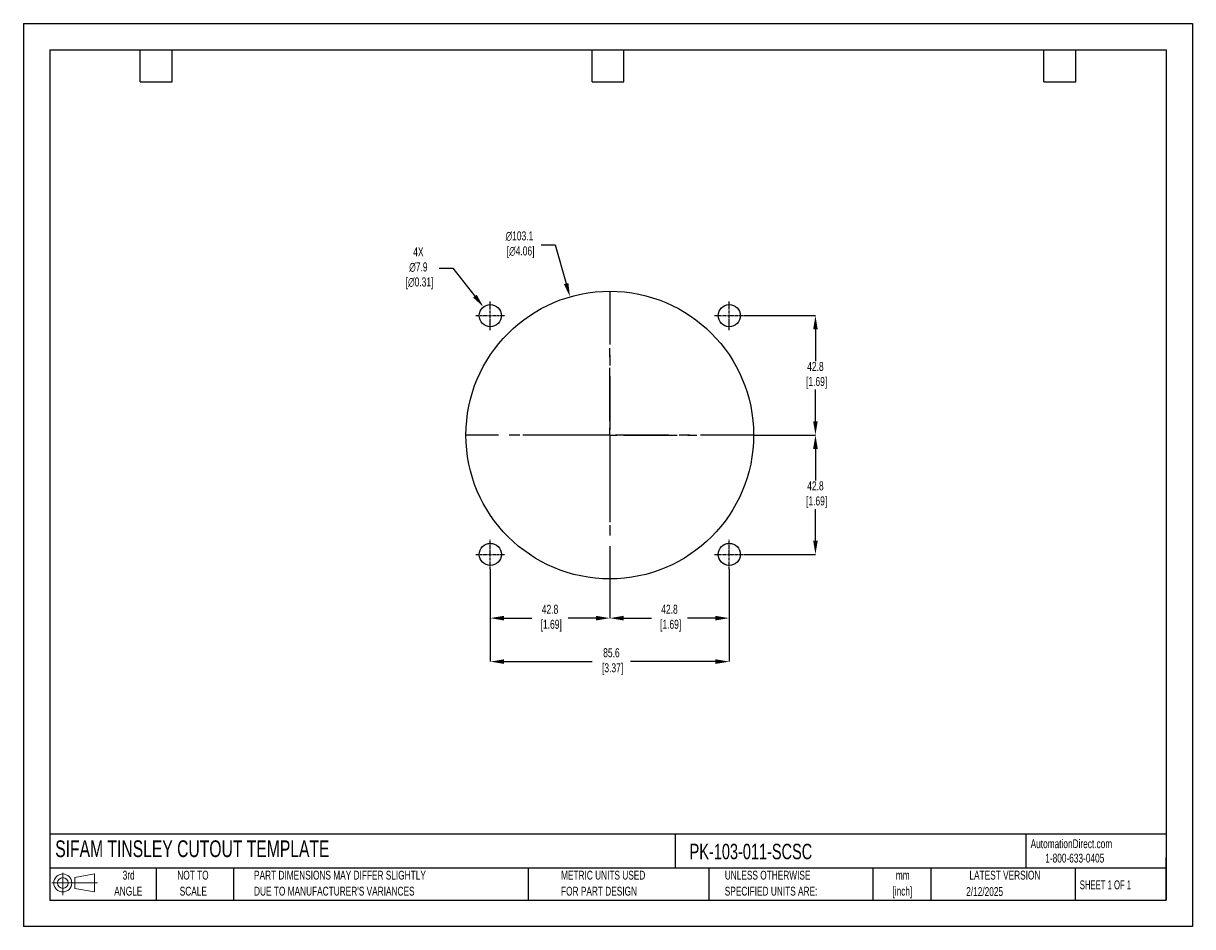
# Model space of a CAD drawing. Header units: millimetres. Extents: x 0 to 419, y 0 to 324.
import ezdxf

# ---------------------------------------------------------------- set-up
doc = ezdxf.new("R2010")
doc.units = ezdxf.units.MM
doc.header["$LTSCALE"] = 1.5
doc.header["$PDSIZE"] = -1
doc.linetypes.add('CENTERX2', pattern=[20.32, 12.7, -2.54, 2.54, -2.54])
for name, color, linetype in [('1', 7, 'Continuous'), ('CENTER', 40, 'CENTERX2'), ('SLD-DEFPOINTS', 7, 'Continuous')]:
    doc.layers.add(name, color=color, linetype=linetype)
doc.layers.add('DIMENSIONS', color=140, linetype='Continuous', lineweight=25)
doc.layers.add('TEXT', color=140, linetype='Continuous', lineweight=25)
doc.styles.add('SLDTEXTSTYLE0', font='TXT', dxfattribs={"width": 0.7})
doc.styles.add('SLDTEXTSTYLE1', font='TXT', dxfattribs={"width": 0.65})
doc.dimstyles.new('SLDDIMSTYLE0', dxfattribs={"dimtxt": 3.237012, "dimasz": 4.953, "dimexe": 0, "dimexo": 0.0625, "dimgap": 0.809253, "dimtad": 0, "dimtih": 1, "dimtoh": 1, "dimrnd": 1e-09, "dimzin": 12, "dimdsep": 46, "dimtxsty": 'SLDTEXTSTYLE0', "dimsah": 1, "dimcen": 0, "dimadec": 0, "dimazin": 3, "dimtfac": 1, "dimtofl": 0, "dimtmove": 0, "dimatfit": 3, "dimfxl": 0, "dimfrac": 2, "dimtolj": 1, "dimtzin": 12, "dimarcsym": 0})

# ---------------------------------------------------------------- blocks, each defined once
blk = doc.blocks.new('Block11')
at = {"color": 7, "linetype": 'Continuous', "lineweight": 18}
for p, q in [((0, 4.32), (16.31, 4.32)), ((3.88, 7.97), (3.88, 0)), ((8.22, 6.25), (15.26, 7.55)), ((8.22, 2.39), (8.22, 6.25)), ((15.26, 7.55), (15.26, 1.1)), ((8.22, 2.39), (15.26, 1.1))]:
    blk.add_line(p, q, dxfattribs=at)
for radius in [3.23, 1.93]:
    blk.add_circle((3.88, 4.32), radius, dxfattribs=at)
blk = doc.blocks.new('Block12')
at = {"layer": 'SLD-DEFPOINTS'}
blk.add_blockref('Block11', (0, 0), dxfattribs=at)
blk = doc.blocks.new('SW_NOTE_0_1')
at = {"layer": 'TEXT', "color": 0, "linetype": 'CENTERX2', "lineweight": 18, "char_height": 3.175, "attachment_point": 2, "style": 'SLDTEXTSTYLE0'}
for s, insert in [('mm', (4.27, 4.09)), ('[inch]', (4.14, -1.64))]:
    blk.add_mtext(s, dxfattribs=dict(at, insert=insert))
blk = doc.blocks.new('SW_NOTE_0_2')
at = {"layer": 'TEXT', "color": 0, "linetype": 'CENTERX2', "lineweight": 18, "char_height": 3.175, "attachment_point": 1, "style": 'SLDTEXTSTYLE0'}
for s, insert in [('UNLESS OTHERWISE', (0, 4.09)), ('SPECIFIED UNITS ARE:', (0, -1.64))]:
    blk.add_mtext(s, dxfattribs=dict(at, insert=insert))
blk = doc.blocks.new('SW_NOTE_0_3')
at = {"layer": 'TEXT', "color": 0, "linetype": 'CENTERX2', "lineweight": 18, "char_height": 3.175, "attachment_point": 1, "style": 'SLDTEXTSTYLE0'}
for s, insert in [('PART DIMENSIONS MAY DIFFER SLIGHTLY', (0, 4.09)), ("DUE TO MANUFACTURER'S VARIANCES", (0, -1.64))]:
    blk.add_mtext(s, dxfattribs=dict(at, insert=insert))
blk = doc.blocks.new('SW_NOTE_0_4')
at = {"layer": 'TEXT', "color": 0, "linetype": 'CENTERX2', "lineweight": 18, "char_height": 3.175, "attachment_point": 2, "style": 'SLDTEXTSTYLE0'}
for s, insert in [('NOT TO', (7.89, 4.09)), ('SCALE', (8.03, -1.64))]:
    blk.add_mtext(s, dxfattribs=dict(at, insert=insert))
blk = doc.blocks.new('SW_NOTE_0_5')
at = {"layer": 'TEXT', "color": 0, "linetype": 'CENTERX2', "lineweight": 18, "char_height": 3.175, "attachment_point": 2, "style": 'SLDTEXTSTYLE0'}
for s, insert in [('3rd', (3.47, 4.09)), ('ANGLE', (3.33, -1.64))]:
    blk.add_mtext(s, dxfattribs=dict(at, insert=insert))
blk = doc.blocks.new('SW_NOTE_0_6')
at = {"layer": 'TEXT', "color": 0, "linetype": 'CENTERX2', "lineweight": 18, "char_height": 3.175, "attachment_point": 1, "style": 'SLDTEXTSTYLE0'}
for s, insert in [('METRIC UNITS USED', (0, 4.09)), ('FOR PART DESIGN', (0, -1.64))]:
    blk.add_mtext(s, dxfattribs=dict(at, insert=insert))
blk = doc.blocks.new('SW_CENTERMARKSYMBOL_0')
at = {"layer": 'CENTER', "color": 0}
for p, q in [((0, 5.08), (0, 31.2)), ((-5.08, 0), (-31.2, 0)), ((0, 0), (-2.54, 0)), ((0, 0), (0, 2.54)), ((0, 0), (0, -2.54)), ((0, 0), (2.54, 0)), ((5.08, 0), (31.2, 0)), ((0, -5.08), (0, -31.2))]:
    blk.add_line(p, q, dxfattribs=at)
blk = doc.blocks.new('*D21')
at = {"layer": 'Defpoints', "color": 0}
for p in [(253, 128.21), (210.19, 124.69), (253, 110.61)]:
    blk.add_point(p, dxfattribs=at)
at = {"layer": 'DIMENSIONS', "color": 0, "lineweight": -2}
for p, q in [((253, 128.15), (253, 110.61)), ((210.19, 124.63), (210.19, 110.61)), ((215.14, 110.61), (225.12, 110.61)), ((248.05, 110.61), (238.07, 110.61))]:
    blk.add_line(p, q, dxfattribs=at)
at = {"layer": 'DIMENSIONS', "color": 0}
for points in [[(215.14, 111.44), (215.14, 109.78), (210.19, 110.61)], [(248.05, 111.44), (248.05, 109.78), (253, 110.61)]]:
    blk.add_solid(points, dxfattribs=at)
at = {"layer": 'DIMENSIONS', "color": 0, "insert": (231.59, 110.61), "char_height": 3.237, "attachment_point": 5, "style": 'SLDTEXTSTYLE0'}
blk.add_mtext('\\A1;42.8\\P [1.69]', dxfattribs=at)
blk = doc.blocks.new('*D22')
at = {"layer": 'Defpoints', "color": 0}
for p in [(167.37, 128.21), (253, 128.21), (253, 95.02)]:
    blk.add_point(p, dxfattribs=at)
at = {"layer": 'DIMENSIONS', "color": 0, "lineweight": -2}
for p, q in [((167.37, 128.15), (167.37, 95.02)), ((253, 128.15), (253, 95.02)), ((172.32, 95.02), (203.93, 95.02)), ((248.05, 95.02), (217.64, 95.02))]:
    blk.add_line(p, q, dxfattribs=at)
at = {"layer": 'DIMENSIONS', "color": 0}
for points in [[(172.32, 95.85), (172.32, 94.2), (167.37, 95.02)], [(248.05, 95.85), (248.05, 94.2), (253, 95.02)]]:
    blk.add_solid(points, dxfattribs=at)
at = {"layer": 'DIMENSIONS', "color": 0, "insert": (210.78, 95.02), "char_height": 3.237, "attachment_point": 5, "style": 'SLDTEXTSTYLE0'}
blk.add_mtext('\\A1;85.6\\P [3.37]', dxfattribs=at)
blk = doc.blocks.new('*D23')
at = {"layer": 'Defpoints', "color": 0}
for p in [(261.75, 176.25), (258.22, 133.44), (283.91, 133.44)]:
    blk.add_point(p, dxfattribs=at)
at = {"layer": 'DIMENSIONS', "color": 0, "lineweight": -2}
for p, q in [((261.81, 176.25), (283.91, 176.25)), ((283.91, 171.3), (283.91, 159.97)), ((283.91, 138.39), (283.91, 149.72)), ((258.28, 133.44), (283.91, 133.44))]:
    blk.add_line(p, q, dxfattribs=at)
at = {"layer": 'DIMENSIONS', "color": 0}
for points in [[(283.09, 171.3), (284.74, 171.3), (283.91, 176.25)], [(283.09, 138.39), (284.74, 138.39), (283.91, 133.44)]]:
    blk.add_solid(points, dxfattribs=at)
at = {"layer": 'DIMENSIONS', "color": 0, "insert": (283.91, 154.85), "char_height": 3.237, "attachment_point": 5, "style": 'SLDTEXTSTYLE0'}
blk.add_mtext('\\A1;42.8\\P [1.69]', dxfattribs=at)
blk = doc.blocks.new('*D24')
at = {"layer": 'Defpoints', "color": 0}
for p in [(258.22, 219.07), (261.75, 176.25), (283.91, 176.25)]:
    blk.add_point(p, dxfattribs=at)
at = {"layer": 'DIMENSIONS', "color": 0, "lineweight": -2}
for p, q in [((258.28, 219.07), (283.91, 219.07)), ((283.91, 214.12), (283.91, 202.79)), ((283.91, 181.21), (283.91, 192.54)), ((261.81, 176.25), (283.91, 176.25))]:
    blk.add_line(p, q, dxfattribs=at)
at = {"layer": 'DIMENSIONS', "color": 0}
for points in [[(283.09, 214.12), (284.74, 214.12), (283.91, 219.07)], [(283.09, 181.21), (284.74, 181.21), (283.91, 176.25)]]:
    blk.add_solid(points, dxfattribs=at)
at = {"layer": 'DIMENSIONS', "color": 0, "insert": (283.91, 197.66), "char_height": 3.237, "attachment_point": 5, "style": 'SLDTEXTSTYLE0'}
blk.add_mtext('\\A1;42.8\\P [1.69]', dxfattribs=at)
blk = doc.blocks.new('*D25')
at = {"layer": 'Defpoints', "color": 0}
for p in [(167.37, 128.21), (210.19, 124.69), (167.37, 110.61)]:
    blk.add_point(p, dxfattribs=at)
at = {"layer": 'DIMENSIONS', "color": 0, "lineweight": -2}
for p, q in [((167.37, 128.15), (167.37, 110.61)), ((210.19, 124.63), (210.19, 110.61)), ((172.32, 110.61), (182.3, 110.61)), ((205.23, 110.61), (195.25, 110.61))]:
    blk.add_line(p, q, dxfattribs=at)
at = {"layer": 'DIMENSIONS', "color": 0}
for points in [[(172.32, 111.44), (172.32, 109.78), (167.37, 110.61)], [(205.23, 111.44), (205.23, 109.78), (210.19, 110.61)]]:
    blk.add_solid(points, dxfattribs=at)
at = {"layer": 'DIMENSIONS', "color": 0, "insert": (188.78, 110.61), "char_height": 3.237, "attachment_point": 5, "style": 'SLDTEXTSTYLE0'}
blk.add_mtext('\\A1;42.8\\P [1.69]', dxfattribs=at)
blk = doc.blocks.new('*D28')
at = {"layer": 'Defpoints', "color": 0}
for p in [(195.93, 225.81), (224.44, 126.7)]:
    blk.add_point(p, dxfattribs=at)
at = {"layer": 'DIMENSIONS', "color": 0, "lineweight": -2}
for p, q in [((185.61, 244.48), (190.56, 244.48)), ((190.56, 244.48), (194.56, 230.57))]:
    blk.add_line(p, q, dxfattribs=at)
at = {"layer": 'DIMENSIONS', "color": 0}
blk.add_solid([(195.35, 230.79), (193.77, 230.34), (195.93, 225.81)], dxfattribs=at)
at = {"layer": 'DIMENSIONS', "color": 0, "insert": (177.81, 244.48), "char_height": 3.237, "attachment_point": 5, "style": 'SLDTEXTSTYLE0'}
blk.add_mtext('\\A1;∅103.1\\P [∅4.06]', dxfattribs=at)
blk = doc.blocks.new('*D29')
at = {"layer": 'Defpoints', "color": 0}
for p in [(164.91, 222.18), (169.83, 215.96)]:
    blk.add_point(p, dxfattribs=at)
at = {"layer": 'DIMENSIONS', "color": 0, "lineweight": -2}
for p, q in [((149.01, 236.05), (153.96, 236.05)), ((153.96, 236.05), (161.84, 226.07))]:
    blk.add_line(p, q, dxfattribs=at)
at = {"layer": 'DIMENSIONS', "color": 0}
blk.add_solid([(162.49, 226.58), (161.19, 225.56), (164.91, 222.18)], dxfattribs=at)
at = {"layer": 'DIMENSIONS', "color": 0, "insert": (141.59, 236.05), "char_height": 3.237, "attachment_point": 5, "style": 'SLDTEXTSTYLE0'}
blk.add_mtext('\\A1;4X\\P∅7.9\\P [∅0.31]', dxfattribs=at)

msp = doc.modelspace()

# ---------------------------------------------------------------- linework, layer by layer
at = {"color": 7, "linetype": 'Continuous'}
for p, q in [((0, 323.85), (0, 0)), ((0, 323.85), (419.1, 323.85)), ((419.1, 323.85), (419.1, 0)), ((419.1, 0), (0, 0))]:
    msp.add_line(p, q, dxfattribs=at)
at = {"layer": '1', "color": 1, "linetype": 'Continuous'}
for centre, radius in [((210.19, 176.25), 51.56), ((167.37, 219.07), 3.97), ((253, 219.07), 3.97), ((167.37, 133.44), 3.97), ((253, 133.44), 3.97)]:
    msp.add_circle(centre, radius, dxfattribs=at)
at = {"layer": 'CENTER'}
for p, q in [((210.19, 227.82), (210.19, 124.69)), ((261.75, 176.25), (158.62, 176.25))]:
    msp.add_line(p, q, dxfattribs=at)
at = {"layer": 'CENTER', "ltscale": 0.05}
for p, q in [((167.37, 213.85), (167.37, 224.29)), ((253, 213.85), (253, 224.29)), ((162.15, 219.07), (172.59, 219.07)), ((247.78, 219.07), (258.22, 219.07)), ((167.37, 128.22), (167.37, 138.66)), ((253, 128.22), (253, 138.66)), ((162.15, 133.44), (172.59, 133.44)), ((247.78, 133.44), (258.22, 133.44))]:
    msp.add_line(p, q, dxfattribs=at)
at = {"layer": 'TEXT'}
for p, q in [((9.52, 314.32), (409.57, 314.32)), ((9.52, 314.32), (9.52, 9.52)), ((41.91, 302.89), (41.91, 314.32)), ((53.34, 302.89), (53.34, 314.32)), ((203.83, 302.89), (203.83, 314.32)), ((215.26, 302.89), (215.26, 314.32)), ((365.76, 302.89), (365.76, 314.32)), ((377.19, 302.89), (377.19, 314.32)), ((409.57, 314.32), (409.57, 9.52)), ((41.91, 302.89), (53.34, 302.89)), ((203.83, 302.89), (215.26, 302.89)), ((365.76, 302.89), (377.19, 302.89)), ((409.57, 33.19), (9.52, 33.19)), ((233.64, 33.19), (233.64, 20.95)), ((359.36, 33.19), (359.36, 20.95)), ((409.57, 9.52), (409.57, 24.77)), ((409.57, 20.95), (9.52, 20.95)), ((47.62, 20.95), (47.62, 9.52)), ((75.32, 20.95), (75.32, 9.52)), ((180.97, 20.95), (180.97, 9.52)), ((245.67, 20.95), (245.67, 9.52)), ((304.54, 20.95), (304.54, 9.52)), ((325.22, 20.95), (325.22, 9.52)), ((377.02, 20.95), (377.02, 9.52)), ((9.52, 9.52), (409.57, 9.52))]:
    msp.add_line(p, q, dxfattribs=at)

# ---------------------------------------------------------------- block references
at = {"layer": 'CENTER'}
msp.add_blockref('SW_CENTERMARKSYMBOL_0', (210.19, 176.25), dxfattribs=at)
at = {"layer": 'SLD-DEFPOINTS'}
msp.add_blockref('Block12', (10.26, 11.33), dxfattribs=at)
at = {"layer": 'TEXT', "linetype": 'CENTERX2', "lineweight": 18}
for name, p in [('SW_NOTE_0_5', (34.27, 15.95)), ('SW_NOTE_0_4', (52.89, 15.95)), ('SW_NOTE_0_3', (82.68, 15.95)), ('SW_NOTE_0_6', (192.72, 15.95)), ('SW_NOTE_0_2', (251.41, 15.95)), ('SW_NOTE_0_1', (310.93, 15.95))]:
    msp.add_blockref(name, p, dxfattribs=at)

# ---------------------------------------------------------------- texts
at = {"layer": 'TEXT', "linetype": 'CENTERX2', "lineweight": 25, "attachment_point": 1, "style": 'SLDTEXTSTYLE0'}
for s, insert, char_height in [('SIFAM TINSLEY CUTOUT TEMPLATE', (11.42, 30.93), 6), ('PK-103-011-SCSC', (238.81, 29.71), 5.5562)]:
    msp.add_mtext(s, dxfattribs=dict(at, insert=insert, char_height=char_height))
at = {"layer": 'TEXT', "linetype": 'CENTERX2', "lineweight": 18, "char_height": 3.175}
for s, insert, attachment_point, style in [('AutomationDirect.com', (361.04, 31.31), 1, 'SLDTEXTSTYLE0'), ('1-800-633-0405', (366.29, 26.16), 1, 'SLDTEXTSTYLE0'), ('LATEST VERSION', (351.83, 20.05), 2, 'SLDTEXTSTYLE0'), ('2/12/2025', (344.55, 14.16), 2, 'SLDTEXTSTYLE0'), ('SHEET 1 OF 1', (378.66, 16.58), 1, 'SLDTEXTSTYLE1')]:
    msp.add_mtext(s, dxfattribs=dict(at, insert=insert, attachment_point=attachment_point, style=style))

# ---------------------------------------------------------------- dimensions: what is measured, and where the dimension line sits
at = {"layer": 'DIMENSIONS'}
for p1, p2, text, picture, middle in [((224.44, 126.7), (195.93, 225.81), '<>\\P[]', '*D28', (177.81, 244.48)), ((169.83, 215.96), (164.91, 222.18), '4X\\P<>\\P[]', '*D29', (141.59, 236.05))]:
    dim = msp.add_diameter_dim_2p(p1=p1, p2=p2, text=text, dimstyle='SLDDIMSTYLE0', override={"dimdec": 1}, dxfattribs=at)
    dim.commit()
    dim.dimension.update_dxf_attribs({"geometry": picture, "text_midpoint": middle, "dimtype": 163})
for base, p1, p2, picture, middle in [((283.91, 176.25), (258.22, 219.07), (261.75, 176.25), '*D24', (283.91, 197.66)), ((283.91, 133.44), (261.75, 176.25), (258.22, 133.44), '*D23', (283.91, 154.85))]:
    dim = msp.add_linear_dim(base=base, p1=p1, p2=p2, angle=90, text='<>\\P[]', dimstyle='SLDDIMSTYLE0', override={"dimdec": 1}, dxfattribs=at)
    dim.commit()
    dim.dimension.update_dxf_attribs({"geometry": picture, "text_midpoint": middle})
dim = msp.add_linear_dim(base=(253, 95.02), p1=(167.37, 128.21), p2=(253, 128.21), text='<>\\P[]', dimstyle='SLDDIMSTYLE0', override={"dimdec": 1}, dxfattribs=at)
dim.commit()
dim.dimension.update_dxf_attribs({"geometry": '*D22', "text_midpoint": (210.78, 95.02), "dimtype": 160})
for base, p2, picture, middle in [((167.37, 110.61), (167.37, 128.21), '*D25', (188.78, 110.61)), ((253, 110.61), (253, 128.21), '*D21', (231.59, 110.61))]:
    dim = msp.add_linear_dim(base=base, p1=(210.19, 124.69), p2=p2, text='<>\\P[]', dimstyle='SLDDIMSTYLE0', override={"dimdec": 1}, dxfattribs=at)
    dim.commit()
    dim.dimension.update_dxf_attribs({"geometry": picture, "text_midpoint": middle})

doc.saveas('drawing.dxf')
